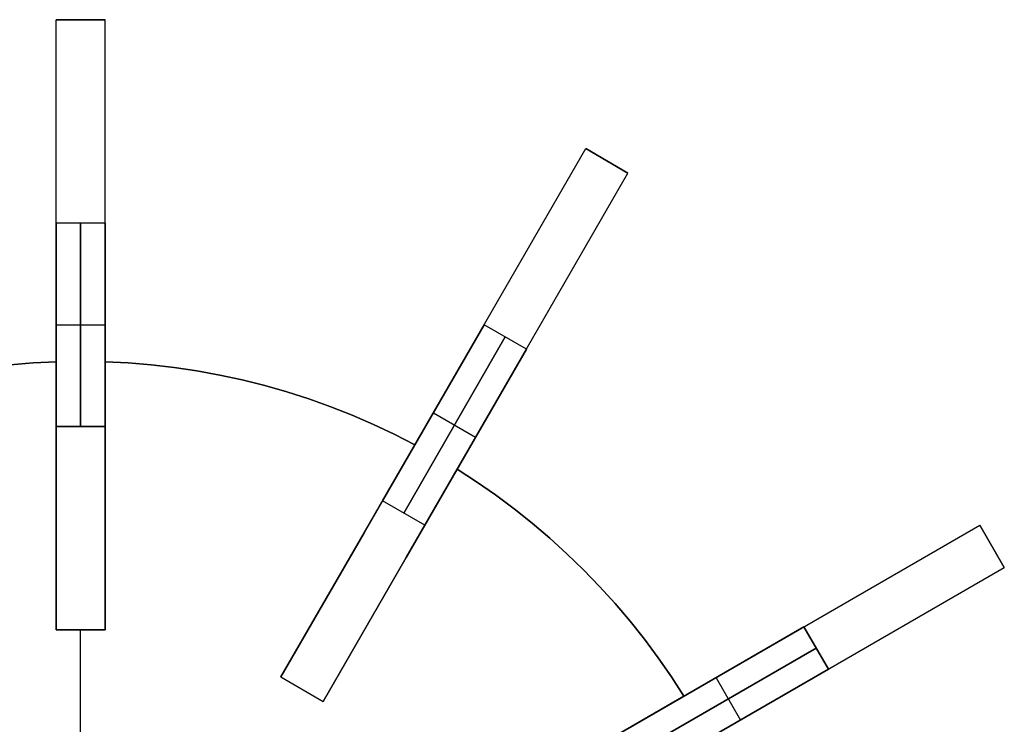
# Model space of a CAD drawing. Header units: millimetres. Extents: x 161 to 3923, y -487 to 1291.
# Tile 10 of 40: x 1277 to 1519, y -142 to 31. Entities that reach past the tile are written whole.
import ezdxf

# ---------------------------------------------------------------- set-up
doc = ezdxf.new("R2010")
doc.units = ezdxf.units.MM
doc.layers.add('Predeterminada', color=7, linetype='Continuous')

msp = doc.modelspace()

# ---------------------------------------------------------------- linework, layer by layer
at = {"layer": 'Predeterminada', "color": 254, "true_color": 0xf3e5b7, "extrusion": (1, 0, 0)}
for points in [[(30.78, 194.78), (30.78, 544.78)], [(30.78, 544.78), (30.75, 546.49), (30.66, 548.19), (30.52, 549.89), (30.31, 551.59), (30.05, 553.27), (29.73, 554.95), (29.36, 556.62), (28.92, 558.27), (28.44, 559.9), (27.89, 561.52), (27.29, 563.12), (26.64, 564.7), (25.93, 566.25), (25.17, 567.78), (24.36, 569.28), (23.5, 570.76), (22.59, 572.2), (21.63, 573.61), (20.62, 574.99), (19.56, 576.33), (18.46, 577.64), (17.32, 578.91), (16.13, 580.13), (14.91, 581.32), (13.64, 582.46), (12.33, 583.56), (10.99, 584.62), (9.61, 585.63), (8.2, 586.59), (6.76, 587.5), (5.28, 588.36), (3.78, 589.17), (2.25, 589.93), (0.7, 590.64), (-0.88, 591.29), (-2.48, 591.89), (-4.1, 592.44), (-5.73, 592.92), (-7.38, 593.36), (-9.05, 593.73), (-10.73, 594.05), (-12.41, 594.31), (-14.11, 594.52), (-15.81, 594.66), (-17.51, 594.75), (-19.22, 594.78)], [(-19.22, 144.78), (-17.51, 144.81), (-15.81, 144.89), (-14.11, 145.04), (-12.41, 145.24), (-10.73, 145.51), (-9.05, 145.82), (-7.38, 146.2), (-5.73, 146.63), (-4.1, 147.12), (-2.48, 147.67), (-0.88, 148.26), (0.7, 148.92), (2.25, 149.62), (3.78, 150.38), (5.28, 151.2), (6.76, 152.06), (8.2, 152.97), (9.61, 153.93), (10.99, 154.94), (12.33, 155.99), (13.64, 157.09), (14.91, 158.24), (16.13, 159.42), (17.32, 160.65), (18.46, 161.92), (19.56, 163.22), (20.62, 164.57), (21.63, 165.94), (22.59, 167.36), (23.5, 168.8), (24.36, 170.27), (25.17, 171.78), (25.93, 173.3), (26.64, 174.86), (27.29, 176.44), (27.89, 178.03), (28.44, 179.65), (28.92, 181.29), (29.36, 182.94), (29.73, 184.61), (30.05, 186.28), (30.31, 187.97), (30.52, 189.67), (30.66, 191.37), (30.75, 193.07), (30.78, 194.78)], [(30.78, 544.78), (30.75, 546.49), (30.66, 548.19), (30.52, 549.89), (30.31, 551.59), (30.05, 553.27), (29.73, 554.95), (29.36, 556.62), (28.92, 558.27), (28.44, 559.9), (27.89, 561.52), (27.29, 563.12), (26.64, 564.7), (25.93, 566.25), (25.17, 567.78), (24.36, 569.28), (23.5, 570.76), (22.59, 572.2), (21.63, 573.61), (20.62, 574.99), (19.56, 576.33), (18.46, 577.64), (17.32, 578.91), (16.13, 580.13), (14.91, 581.32), (13.64, 582.46), (12.33, 583.56), (10.99, 584.62), (9.61, 585.63), (8.2, 586.59), (6.76, 587.5), (5.28, 588.36), (3.78, 589.17), (2.25, 589.93), (0.7, 590.64), (-0.88, 591.29), (-2.48, 591.89), (-4.1, 592.44), (-5.73, 592.92), (-7.38, 593.36), (-9.05, 593.73), (-10.73, 594.05), (-12.41, 594.31), (-14.11, 594.52), (-15.81, 594.66), (-17.51, 594.75), (-19.22, 594.78)], [(30.78, 194.78), (30.78, 544.78)], [(-19.22, 144.78), (-17.51, 144.81), (-15.81, 144.89), (-14.11, 145.04), (-12.41, 145.24), (-10.73, 145.51), (-9.05, 145.82), (-7.38, 146.2), (-5.73, 146.63), (-4.1, 147.12), (-2.48, 147.67), (-0.88, 148.26), (0.7, 148.92), (2.25, 149.62), (3.78, 150.38), (5.28, 151.2), (6.76, 152.06), (8.2, 152.97), (9.61, 153.93), (10.99, 154.94), (12.33, 155.99), (13.64, 157.09), (14.91, 158.24), (16.13, 159.42), (17.32, 160.65), (18.46, 161.92), (19.56, 163.22), (20.62, 164.57), (21.63, 165.94), (22.59, 167.36), (23.5, 168.8), (24.36, 170.27), (25.17, 171.78), (25.93, 173.3), (26.64, 174.86), (27.29, 176.44), (27.89, 178.03), (28.44, 179.65), (28.92, 181.29), (29.36, 182.94), (29.73, 184.61), (30.05, 186.28), (30.31, 187.97), (30.52, 189.67), (30.66, 191.37), (30.75, 193.07), (30.78, 194.78)], [(30.78, 194.78), (30.78, 544.78)], [(30.78, 544.78), (30.75, 546.49), (30.66, 548.19), (30.52, 549.89), (30.31, 551.59), (30.05, 553.27), (29.73, 554.95), (29.36, 556.62), (28.92, 558.27), (28.44, 559.9), (27.89, 561.52), (27.29, 563.12), (26.64, 564.7), (25.93, 566.25), (25.17, 567.78), (24.36, 569.28), (23.5, 570.76), (22.59, 572.2), (21.63, 573.61), (20.62, 574.99), (19.56, 576.33), (18.46, 577.64), (17.32, 578.91), (16.13, 580.13), (14.91, 581.32), (13.64, 582.46), (12.33, 583.56), (10.99, 584.62), (9.61, 585.63), (8.2, 586.59), (6.76, 587.5), (5.28, 588.36), (3.78, 589.17), (2.25, 589.93), (0.7, 590.64), (-0.88, 591.29), (-2.48, 591.89), (-4.1, 592.44), (-5.73, 592.92), (-7.38, 593.36), (-9.05, 593.73), (-10.73, 594.05), (-12.41, 594.31), (-14.11, 594.52), (-15.81, 594.66), (-17.51, 594.75), (-19.22, 594.78)], [(-19.22, 144.78), (-17.51, 144.81), (-15.81, 144.89), (-14.11, 145.04), (-12.41, 145.24), (-10.73, 145.51), (-9.05, 145.82), (-7.38, 146.2), (-5.73, 146.63), (-4.1, 147.12), (-2.48, 147.67), (-0.88, 148.26), (0.7, 148.92), (2.25, 149.62), (3.78, 150.38), (5.28, 151.2), (6.76, 152.06), (8.2, 152.97), (9.61, 153.93), (10.99, 154.94), (12.33, 155.99), (13.64, 157.09), (14.91, 158.24), (16.13, 159.42), (17.32, 160.65), (18.46, 161.92), (19.56, 163.22), (20.62, 164.57), (21.63, 165.94), (22.59, 167.36), (23.5, 168.8), (24.36, 170.27), (25.17, 171.78), (25.93, 173.3), (26.64, 174.86), (27.29, 176.44), (27.89, 178.03), (28.44, 179.65), (28.92, 181.29), (29.36, 182.94), (29.73, 184.61), (30.05, 186.28), (30.31, 187.97), (30.52, 189.67), (30.66, 191.37), (30.75, 193.07), (30.78, 194.78)], [(-0.92, 219.78), (-0.92, 569.78)], [(-3.92, 219.78), (-3.92, 569.78)], [(-6.92, 219.78), (-6.92, 569.78)], [(-44.22, 144.78), (-44.22, 594.78)], [(-44.22, 144.78), (-44.22, 594.78)], [(-53.32, 247.78), (-53.32, 259.78)], [(-53.32, 247.78), (-53.32, 259.78)], [(-65.87, 169.78), (-65.87, 619.78)], [(-119.22, 194.78), (-119.19, 193.07), (-119.11, 191.37), (-118.96, 189.67), (-118.76, 187.97), (-118.49, 186.28), (-118.18, 184.61), (-117.8, 182.94), (-117.37, 181.29), (-116.88, 179.65), (-116.33, 178.03), (-115.74, 176.44), (-115.08, 174.86), (-114.38, 173.3), (-113.62, 171.78), (-112.8, 170.27), (-111.94, 168.8), (-111.03, 167.36), (-110.07, 165.94), (-109.06, 164.57), (-108.01, 163.22), (-106.91, 161.92), (-105.76, 160.65), (-104.58, 159.42), (-103.35, 158.24), (-102.08, 157.09), (-100.78, 155.99), (-99.43, 154.94), (-98.06, 153.93), (-96.64, 152.97), (-95.2, 152.06), (-93.73, 151.2), (-92.23, 150.38), (-90.7, 149.62), (-89.14, 148.92), (-87.56, 148.26), (-85.97, 147.67), (-84.35, 147.12), (-82.71, 146.63), (-81.06, 146.2), (-79.39, 145.82), (-77.72, 145.51), (-76.03, 145.24), (-74.34, 145.04), (-72.63, 144.89), (-70.93, 144.81), (-69.22, 144.78)], [(-69.22, 594.78), (-70.93, 594.75), (-72.63, 594.66), (-74.34, 594.52), (-76.03, 594.31), (-77.72, 594.05), (-79.39, 593.73), (-81.06, 593.36), (-82.71, 592.92), (-84.35, 592.44), (-85.97, 591.89), (-87.56, 591.29), (-89.14, 590.64), (-90.7, 589.93), (-92.23, 589.17), (-93.73, 588.36), (-95.2, 587.5), (-96.64, 586.59), (-98.06, 585.63), (-99.43, 584.62), (-100.78, 583.56), (-102.08, 582.46), (-103.35, 581.32), (-104.58, 580.13), (-105.76, 578.91), (-106.91, 577.64), (-108.01, 576.33), (-109.06, 574.99), (-110.07, 573.61), (-111.03, 572.2), (-111.94, 570.76), (-112.8, 569.28), (-113.62, 567.78), (-114.38, 566.25), (-115.08, 564.7), (-115.74, 563.12), (-116.33, 561.52), (-116.88, 559.9), (-117.37, 558.27), (-117.8, 556.62), (-118.18, 554.95), (-118.49, 553.27), (-118.76, 551.59), (-118.96, 549.89), (-119.11, 548.19), (-119.19, 546.49), (-119.22, 544.78)], [(-119.22, 194.78), (-119.19, 193.07), (-119.11, 191.37), (-118.96, 189.67), (-118.76, 187.97), (-118.49, 186.28), (-118.18, 184.61), (-117.8, 182.94), (-117.37, 181.29), (-116.88, 179.65), (-116.33, 178.03), (-115.74, 176.44), (-115.08, 174.86), (-114.38, 173.3), (-113.62, 171.78), (-112.8, 170.27), (-111.94, 168.8), (-111.03, 167.36), (-110.07, 165.94), (-109.06, 164.57), (-108.01, 163.22), (-106.91, 161.92), (-105.76, 160.65), (-104.58, 159.42), (-103.35, 158.24), (-102.08, 157.09), (-100.78, 155.99), (-99.43, 154.94), (-98.06, 153.93), (-96.64, 152.97), (-95.2, 152.06), (-93.73, 151.2), (-92.23, 150.38), (-90.7, 149.62), (-89.14, 148.92), (-87.56, 148.26), (-85.97, 147.67), (-84.35, 147.12), (-82.71, 146.63), (-81.06, 146.2), (-79.39, 145.82), (-77.72, 145.51), (-76.03, 145.24), (-74.34, 145.04), (-72.63, 144.89), (-70.93, 144.81), (-69.22, 144.78)], [(-69.22, 594.78), (-70.93, 594.75), (-72.63, 594.66), (-74.34, 594.52), (-76.03, 594.31), (-77.72, 594.05), (-79.39, 593.73), (-81.06, 593.36), (-82.71, 592.92), (-84.35, 592.44), (-85.97, 591.89), (-87.56, 591.29), (-89.14, 590.64), (-90.7, 589.93), (-92.23, 589.17), (-93.73, 588.36), (-95.2, 587.5), (-96.64, 586.59), (-98.06, 585.63), (-99.43, 584.62), (-100.78, 583.56), (-102.08, 582.46), (-103.35, 581.32), (-104.58, 580.13), (-105.76, 578.91), (-106.91, 577.64), (-108.01, 576.33), (-109.06, 574.99), (-110.07, 573.61), (-111.03, 572.2), (-111.94, 570.76), (-112.8, 569.28), (-113.62, 567.78), (-114.38, 566.25), (-115.08, 564.7), (-115.74, 563.12), (-116.33, 561.52), (-116.88, 559.9), (-117.37, 558.27), (-117.8, 556.62), (-118.18, 554.95), (-118.49, 553.27), (-118.76, 551.59), (-118.96, 549.89), (-119.11, 548.19), (-119.19, 546.49), (-119.22, 544.78)], [(-119.22, 194.78), (-119.19, 193.07), (-119.11, 191.37), (-118.96, 189.67), (-118.76, 187.97), (-118.49, 186.28), (-118.18, 184.61), (-117.8, 182.94), (-117.37, 181.29), (-116.88, 179.65), (-116.33, 178.03), (-115.74, 176.44), (-115.08, 174.86), (-114.38, 173.3), (-113.62, 171.78), (-112.8, 170.27), (-111.94, 168.8), (-111.03, 167.36), (-110.07, 165.94), (-109.06, 164.57), (-108.01, 163.22), (-106.91, 161.92), (-105.76, 160.65), (-104.58, 159.42), (-103.35, 158.24), (-102.08, 157.09), (-100.78, 155.99), (-99.43, 154.94), (-98.06, 153.93), (-96.64, 152.97), (-95.2, 152.06), (-93.73, 151.2), (-92.23, 150.38), (-90.7, 149.62), (-89.14, 148.92), (-87.56, 148.26), (-85.97, 147.67), (-84.35, 147.12), (-82.71, 146.63), (-81.06, 146.2), (-79.39, 145.82), (-77.72, 145.51), (-76.03, 145.24), (-74.34, 145.04), (-72.63, 144.89), (-70.93, 144.81), (-69.22, 144.78)], [(-69.22, 594.78), (-70.93, 594.75), (-72.63, 594.66), (-74.34, 594.52), (-76.03, 594.31), (-77.72, 594.05), (-79.39, 593.73), (-81.06, 593.36), (-82.71, 592.92), (-84.35, 592.44), (-85.97, 591.89), (-87.56, 591.29), (-89.14, 590.64), (-90.7, 589.93), (-92.23, 589.17), (-93.73, 588.36), (-95.2, 587.5), (-96.64, 586.59), (-98.06, 585.63), (-99.43, 584.62), (-100.78, 583.56), (-102.08, 582.46), (-103.35, 581.32), (-104.58, 580.13), (-105.76, 578.91), (-106.91, 577.64), (-108.01, 576.33), (-109.06, 574.99), (-110.07, 573.61), (-111.03, 572.2), (-111.94, 570.76), (-112.8, 569.28), (-113.62, 567.78), (-114.38, 566.25), (-115.08, 564.7), (-115.74, 563.12), (-116.33, 561.52), (-116.88, 559.9), (-117.37, 558.27), (-117.8, 556.62), (-118.18, 554.95), (-118.49, 553.27), (-118.76, 551.59), (-118.96, 549.89), (-119.11, 548.19), (-119.19, 546.49), (-119.22, 544.78)], [(-71.87, 169.78), (-71.87, 619.78)], [(-73.76, 247.78), (-73.76, 259.78)], [(-79.76, 247.78), (-79.76, 259.78)], [(-93.53, 244.78), (-93.53, 594.78)], [(-98.72, 244.78), (-98.72, 594.78)], [(-103.92, 244.78), (-103.92, 594.78)], [(-119.22, 247.78), (-119.22, 194.78)], [(-119.22, 544.78), (-119.22, 259.78)], [(-119.22, 247.78), (-119.22, 194.78)], [(-119.22, 544.78), (-119.22, 259.78)], [(-119.22, 247.78), (-119.22, 194.78)], [(-119.22, 544.78), (-119.22, 259.78)], [(-130.83, 247.78), (-130.83, 219.78)], [(-130.83, 569.78), (-130.83, 259.78)], [(-131.03, 194.78), (-131.03, 644.78)], [(-133.83, 247.78), (-133.83, 219.78)], [(-133.83, 569.78), (-133.83, 259.78)], [(-135.58, 247.78), (-135.58, 259.78)], [(-136.83, 247.78), (-136.83, 219.78)], [(-136.83, 569.78), (-136.83, 259.78)], [(-141.42, 194.78), (-141.42, 644.78)]]:
    msp.add_lwpolyline(points, dxfattribs=at)
at = {"layer": 'Predeterminada', "color": 254, "true_color": 0xf3e5b7}
for points in [[(1297.54, 30.78), (1285.54, 30.78)], [(1297.54, 30.78), (1285.54, 30.78)], [(1285.54, 30.78), (1297.54, 30.78)], [(1285.54, -119.22), (1285.54, 30.78)], [(1297.54, -119.22), (1297.54, 30.78)], [(1340.84, -130.83), (1415.84, -0.92)], [(1426.23, -6.92), (1415.84, -0.92)], [(1415.84, -0.92), (1426.23, -6.92)], [(1415.84, -0.92), (1426.23, -6.92)], [(1415.84, -0.92), (1426.23, -6.92)], [(1351.23, -136.83), (1426.23, -6.92)], [(1285.54, -19.22), (1285.54, -69.22)], [(1285.54, -69.22), (1285.54, -19.22)], [(1297.54, -19.22), (1285.54, -19.22)], [(1297.54, -19.22), (1285.54, -19.22)], [(1291.54, -19.22), (1291.54, -69.22)], [(1291.54, -69.22), (1291.54, -19.22)], [(1297.54, -69.22), (1297.54, -19.22)], [(1297.54, -19.22), (1297.54, -69.22)], [(1285.54, -44.22), (1297.54, -44.22)], [(1285.54, -44.22), (1297.54, -44.22)], [(1390.84, -44.22), (1365.84, -87.52)], [(1365.84, -87.52), (1390.84, -44.22)], [(1401.23, -50.22), (1390.84, -44.22)], [(1401.23, -50.22), (1390.84, -44.22)], [(1396.04, -47.22), (1371.04, -90.52)], [(1371.04, -90.52), (1396.04, -47.22)], [(1376.23, -93.52), (1401.23, -50.22)], [(1401.23, -50.22), (1376.23, -93.52)], [(1209.29, -73.76), (1214.35, -71.17), (1219.49, -68.74), (1224.71, -66.48), (1230, -64.4), (1235.36, -62.48), (1240.78, -60.75), (1246.24, -59.18), (1251.76, -57.8), (1257.32, -56.6), (1262.91, -55.58), (1268.54, -54.74), (1274.19, -54.08), (1279.86, -53.61), (1285.54, -53.32)], [(1285.54, -53.32), (1279.86, -53.61), (1274.19, -54.08), (1268.54, -54.74), (1262.91, -55.58), (1257.32, -56.6), (1251.76, -57.8), (1246.24, -59.18), (1240.78, -60.75), (1235.36, -62.48), (1230, -64.4), (1224.71, -66.48), (1219.49, -68.74), (1214.35, -71.17), (1209.29, -73.76)], [(1209.29, -73.76), (1214.35, -71.17), (1219.49, -68.74), (1224.71, -66.48), (1230, -64.4), (1235.36, -62.48), (1240.78, -60.75), (1246.24, -59.18), (1251.76, -57.8), (1257.32, -56.6), (1262.91, -55.58), (1268.54, -54.74), (1274.19, -54.08), (1279.86, -53.61), (1285.54, -53.32)], [(1285.54, -53.32), (1285.54, -78.34)], [(1285.54, -78.34), (1285.54, -53.32)], [(1297.54, -53.32), (1303.22, -53.61), (1308.89, -54.08), (1314.54, -54.74), (1320.16, -55.58), (1325.76, -56.6), (1331.31, -57.8), (1336.83, -59.18), (1342.3, -60.75), (1347.72, -62.48), (1353.07, -64.4), (1358.36, -66.48), (1363.58, -68.74), (1368.73, -71.17), (1373.79, -73.76)], [(1373.79, -73.76), (1368.73, -71.17), (1363.58, -68.74), (1358.36, -66.48), (1353.07, -64.4), (1347.72, -62.48), (1342.3, -60.75), (1336.83, -59.18), (1331.31, -57.8), (1325.76, -56.6), (1320.16, -55.58), (1314.54, -54.74), (1308.89, -54.08), (1303.22, -53.61), (1297.54, -53.32)], [(1297.54, -78.34), (1297.54, -53.32)], [(1297.54, -53.32), (1297.54, -78.34)], [(1297.54, -53.32), (1303.22, -53.61), (1308.89, -54.08), (1314.54, -54.74), (1320.16, -55.58), (1325.76, -56.6), (1331.31, -57.8), (1336.83, -59.18), (1342.3, -60.75), (1347.72, -62.48), (1353.07, -64.4), (1358.36, -66.48), (1363.58, -68.74), (1368.73, -71.17), (1373.79, -73.76)], [(1378.34, -65.87), (1388.73, -71.87)], [(1378.34, -65.87), (1388.73, -71.87)], [(1285.54, -69.22), (1297.54, -69.22)], [(1297.54, -69.22), (1285.54, -69.22)], [(1373.79, -73.76), (1361.28, -95.42)], [(1361.28, -95.42), (1373.79, -73.76)], [(1285.54, -78.34), (1285.54, -119.22)], [(1285.54, -119.22), (1285.54, -78.34)], [(1297.54, -119.22), (1297.54, -78.34)], [(1297.54, -78.34), (1297.54, -119.22)], [(1371.67, -101.42), (1384.18, -79.76)], [(1384.18, -79.76), (1371.67, -101.42)], [(1384.18, -79.76), (1388.96, -82.85), (1393.63, -86.09), (1398.2, -89.48), (1402.65, -93.02), (1406.98, -96.7), (1411.19, -100.52), (1415.28, -104.48), (1419.24, -108.56), (1423.06, -112.78), (1426.74, -117.11), (1430.28, -121.56), (1433.67, -126.13), (1436.91, -130.8), (1440, -135.58)], [(1440, -135.58), (1436.91, -130.8), (1433.67, -126.13), (1430.28, -121.56), (1426.74, -117.11), (1423.06, -112.78), (1419.24, -108.56), (1415.28, -104.48), (1411.19, -100.52), (1406.98, -96.7), (1402.65, -93.02), (1398.2, -89.48), (1393.63, -86.09), (1388.96, -82.85), (1384.18, -79.76)], [(1384.18, -79.76), (1388.96, -82.85), (1393.63, -86.09), (1398.2, -89.48), (1402.65, -93.02), (1406.98, -96.7), (1411.19, -100.52), (1415.28, -104.48), (1419.24, -108.56), (1423.06, -112.78), (1426.74, -117.11), (1430.28, -121.56), (1433.67, -126.13), (1436.91, -130.8), (1440, -135.58)], [(1376.23, -93.52), (1365.84, -87.52)], [(1376.23, -93.52), (1365.84, -87.52)], [(1382.93, -168.53), (1512.84, -93.53)], [(1518.84, -103.92), (1512.84, -93.53)], [(1518.84, -103.92), (1512.84, -93.53)], [(1512.84, -93.53), (1518.84, -103.92)], [(1361.28, -95.42), (1340.84, -130.83)], [(1340.84, -130.83), (1361.28, -95.42)], [(1351.23, -136.83), (1371.67, -101.42)], [(1371.67, -101.42), (1351.23, -136.83)], [(1388.93, -178.92), (1518.84, -103.92)], [(1469.54, -118.53), (1426.24, -143.53)], [(1426.24, -143.53), (1469.54, -118.53)], [(1469.54, -118.53), (1475.54, -128.92)], [(1475.54, -128.92), (1469.54, -118.53)], [(1285.54, -119.22), (1297.54, -119.22)], [(1297.54, -119.22), (1285.54, -119.22)], [(1285.54, -119.22), (1297.54, -119.22)], [(1285.54, -119.22), (1297.54, -119.22)], [(1285.54, -119.22), (1297.54, -119.22)], [(1285.54, -119.22), (1297.54, -119.22)], [(1291.54, -213.22), (1291.54, -119.22)], [(1291.54, -213.22), (1291.54, -119.22)], [(1472.54, -123.72), (1429.24, -148.72)], [(1429.24, -148.72), (1472.54, -123.72)], [(1340.84, -130.83), (1351.23, -136.83)], [(1340.84, -130.83), (1351.23, -136.83)], [(1340.84, -130.83), (1351.23, -136.83)], [(1340.84, -130.83), (1351.23, -136.83)], [(1340.84, -130.83), (1351.23, -136.83)], [(1340.84, -130.83), (1351.23, -136.83)], [(1432.24, -153.92), (1475.54, -128.92)], [(1475.54, -128.92), (1432.24, -153.92)], [(1447.89, -131.03), (1453.89, -141.42)], [(1447.89, -131.03), (1453.89, -141.42)], [(1440, -135.58), (1418.34, -148.09)], [(1418.34, -148.09), (1440, -135.58)]]:
    msp.add_lwpolyline(points, dxfattribs=at)
at = {"layer": 'Predeterminada', "color": 254, "true_color": 0xf3e5b7, "extrusion": (0.866025, -0.5, 2.59678e-14)}
msp.add_lwpolyline([(707.12, 569.78), (707.09, 571.49), (707.01, 573.19), (706.86, 574.89), (706.66, 576.59), (706.4, 578.27), (706.08, 579.95), (705.7, 581.62), (705.27, 583.27), (704.78, 584.9), (704.24, 586.52), (703.64, 588.12), (702.98, 589.7), (702.28, 591.25), (701.52, 592.78), (700.71, 594.28), (699.84, 595.76), (698.93, 597.2), (697.97, 598.61), (696.96, 599.99), (695.91, 601.33), (694.81, 602.64), (693.66, 603.91), (692.48, 605.13), (691.25, 606.32), (689.98, 607.46), (688.68, 608.56), (687.33, 609.62), (685.96, 610.63), (684.55, 611.59), (683.1, 612.5), (681.63, 613.36), (680.13, 614.17), (678.6, 614.93), (677.04, 615.64), (675.47, 616.29), (673.87, 616.89), (672.25, 617.44), (670.61, 617.92), (668.96, 618.36), (667.3, 618.73), (665.62, 619.05), (663.93, 619.31), (662.24, 619.52), (660.53, 619.66), (658.83, 619.75), (657.12, 619.78)], dxfattribs=at)
at = {"layer": 'Predeterminada', "color": 254, "true_color": 0xf3e5b7, "extrusion": (0.866025, -0.5, -1.81714e-14)}
msp.add_lwpolyline([(657.12, 169.78), (658.83, 169.81), (660.53, 169.89), (662.24, 170.04), (663.93, 170.24), (665.62, 170.51), (667.3, 170.82), (668.96, 171.2), (670.61, 171.63), (672.25, 172.12), (673.87, 172.67), (675.47, 173.26), (677.04, 173.92), (678.6, 174.62), (680.13, 175.38), (681.63, 176.2), (683.1, 177.06), (684.55, 177.97), (685.96, 178.93), (687.33, 179.94), (688.68, 180.99), (689.98, 182.09), (691.25, 183.24), (692.48, 184.42), (693.66, 185.65), (694.81, 186.92), (695.91, 188.22), (696.96, 189.57), (697.97, 190.94), (698.93, 192.36), (699.84, 193.8), (700.71, 195.27), (701.52, 196.78), (702.28, 198.3), (702.98, 199.86), (703.64, 201.44), (704.24, 203.03), (704.78, 204.65), (705.27, 206.29), (705.7, 207.94), (706.08, 209.61), (706.4, 211.28), (706.66, 212.97), (706.86, 214.67), (707.01, 216.37), (707.09, 218.07), (707.12, 219.78)], dxfattribs=at)
at = {"layer": 'Predeterminada', "color": 254, "true_color": 0xf3e5b7, "extrusion": (0.866025, -0.5, -2.27359e-13)}
msp.add_lwpolyline([(707.12, 569.78), (707.09, 571.49), (707.01, 573.19), (706.86, 574.89), (706.66, 576.59), (706.4, 578.27), (706.08, 579.95), (705.7, 581.62), (705.27, 583.27), (704.78, 584.9), (704.24, 586.52), (703.64, 588.12), (702.98, 589.7), (702.28, 591.25), (701.52, 592.78), (700.71, 594.28), (699.84, 595.76), (698.93, 597.2), (697.97, 598.61), (696.96, 599.99), (695.91, 601.33), (694.81, 602.64), (693.66, 603.91), (692.48, 605.13), (691.25, 606.32), (689.98, 607.46), (688.68, 608.56), (687.33, 609.62), (685.96, 610.63), (684.55, 611.59), (683.1, 612.5), (681.63, 613.36), (680.13, 614.17), (678.6, 614.93), (677.04, 615.64), (675.47, 616.29), (673.87, 616.89), (672.25, 617.44), (670.61, 617.92), (668.96, 618.36), (667.3, 618.73), (665.62, 619.05), (663.93, 619.31), (662.24, 619.52), (660.53, 619.66), (658.83, 619.75), (657.12, 619.78)], dxfattribs=at)
at = {"layer": 'Predeterminada', "color": 254, "true_color": 0xf3e5b7, "extrusion": (0.866025, -0.5, 2.88887e-13)}
msp.add_lwpolyline([(657.12, 169.78), (658.83, 169.81), (660.53, 169.89), (662.24, 170.04), (663.93, 170.24), (665.62, 170.51), (667.3, 170.82), (668.96, 171.2), (670.61, 171.63), (672.25, 172.12), (673.87, 172.67), (675.47, 173.26), (677.04, 173.92), (678.6, 174.62), (680.13, 175.38), (681.63, 176.2), (683.1, 177.06), (684.55, 177.97), (685.96, 178.93), (687.33, 179.94), (688.68, 180.99), (689.98, 182.09), (691.25, 183.24), (692.48, 184.42), (693.66, 185.65), (694.81, 186.92), (695.91, 188.22), (696.96, 189.57), (697.97, 190.94), (698.93, 192.36), (699.84, 193.8), (700.71, 195.27), (701.52, 196.78), (702.28, 198.3), (702.98, 199.86), (703.64, 201.44), (704.24, 203.03), (704.78, 204.65), (705.27, 206.29), (705.7, 207.94), (706.08, 209.61), (706.4, 211.28), (706.66, 212.97), (706.86, 214.67), (707.01, 216.37), (707.09, 218.07), (707.12, 219.78)], dxfattribs=at)
at = {"layer": 'Predeterminada', "color": 254, "true_color": 0xf3e5b7, "extrusion": (0.866025, -0.5, 1.69379e-14)}
msp.add_lwpolyline([(707.12, 569.78), (707.09, 571.49), (707.01, 573.19), (706.86, 574.89), (706.66, 576.59), (706.4, 578.27), (706.08, 579.95), (705.7, 581.62), (705.27, 583.27), (704.78, 584.9), (704.24, 586.52), (703.64, 588.12), (702.98, 589.7), (702.28, 591.25), (701.52, 592.78), (700.71, 594.28), (699.84, 595.76), (698.93, 597.2), (697.97, 598.61), (696.96, 599.99), (695.91, 601.33), (694.81, 602.64), (693.66, 603.91), (692.48, 605.13), (691.25, 606.32), (689.98, 607.46), (688.68, 608.56), (687.33, 609.62), (685.96, 610.63), (684.55, 611.59), (683.1, 612.5), (681.63, 613.36), (680.13, 614.17), (678.6, 614.93), (677.04, 615.64), (675.47, 616.29), (673.87, 616.89), (672.25, 617.44), (670.61, 617.92), (668.96, 618.36), (667.3, 618.73), (665.62, 619.05), (663.93, 619.31), (662.24, 619.52), (660.53, 619.66), (658.83, 619.75), (657.12, 619.78)], dxfattribs=at)
at = {"layer": 'Predeterminada', "color": 254, "true_color": 0xf3e5b7, "extrusion": (0.866025, -0.5, -1.47199e-14)}
msp.add_lwpolyline([(657.12, 169.78), (658.83, 169.81), (660.53, 169.89), (662.24, 170.04), (663.93, 170.24), (665.62, 170.51), (667.3, 170.82), (668.96, 171.2), (670.61, 171.63), (672.25, 172.12), (673.87, 172.67), (675.47, 173.26), (677.04, 173.92), (678.6, 174.62), (680.13, 175.38), (681.63, 176.2), (683.1, 177.06), (684.55, 177.97), (685.96, 178.93), (687.33, 179.94), (688.68, 180.99), (689.98, 182.09), (691.25, 183.24), (692.48, 184.42), (693.66, 185.65), (694.81, 186.92), (695.91, 188.22), (696.96, 189.57), (697.97, 190.94), (698.93, 192.36), (699.84, 193.8), (700.71, 195.27), (701.52, 196.78), (702.28, 198.3), (702.98, 199.86), (703.64, 201.44), (704.24, 203.03), (704.78, 204.65), (705.27, 206.29), (705.7, 207.94), (706.08, 209.61), (706.4, 211.28), (706.66, 212.97), (706.86, 214.67), (707.01, 216.37), (707.09, 218.07), (707.12, 219.78)], dxfattribs=at)
at = {"layer": 'Predeterminada', "color": 254, "true_color": 0xf3e5b7, "extrusion": (0.866025, -0.5, 9.98649e-15)}
msp.add_lwpolyline([(557.12, 219.78), (557.15, 218.07), (557.24, 216.37), (557.38, 214.67), (557.59, 212.97), (557.85, 211.28), (558.17, 209.61), (558.54, 207.94), (558.98, 206.29), (559.47, 204.65), (560.01, 203.03), (560.61, 201.44), (561.26, 199.86), (561.97, 198.3), (562.73, 196.78), (563.54, 195.27), (564.4, 193.8), (565.31, 192.36), (566.27, 190.94), (567.28, 189.57), (568.34, 188.22), (569.44, 186.92), (570.58, 185.65), (571.77, 184.42), (573, 183.24), (574.26, 182.09), (575.57, 180.99), (576.91, 179.94), (578.29, 178.93), (579.7, 177.97), (581.14, 177.06), (582.62, 176.2), (584.12, 175.38), (585.65, 174.62), (587.2, 173.92), (588.78, 173.26), (590.38, 172.67), (592, 172.12), (593.63, 171.63), (595.28, 171.2), (596.95, 170.82), (598.63, 170.51), (600.31, 170.24), (602.01, 170.04), (603.71, 169.89), (605.42, 169.81), (607.12, 169.78)], dxfattribs=at)
at = {"layer": 'Predeterminada', "color": 254, "true_color": 0xf3e5b7, "extrusion": (0.866025, -0.5, -1.42035e-14)}
msp.add_lwpolyline([(607.12, 619.78), (605.42, 619.75), (603.71, 619.66), (602.01, 619.52), (600.31, 619.31), (598.63, 619.05), (596.95, 618.73), (595.28, 618.36), (593.63, 617.92), (592, 617.44), (590.38, 616.89), (588.78, 616.29), (587.2, 615.64), (585.65, 614.93), (584.12, 614.17), (582.62, 613.36), (581.14, 612.5), (579.7, 611.59), (578.29, 610.63), (576.91, 609.62), (575.57, 608.56), (574.26, 607.46), (573, 606.32), (571.77, 605.13), (570.58, 603.91), (569.44, 602.64), (568.34, 601.33), (567.28, 599.99), (566.27, 598.61), (565.31, 597.2), (564.4, 595.76), (563.54, 594.28), (562.73, 592.78), (561.97, 591.25), (561.26, 589.7), (560.61, 588.12), (560.01, 586.52), (559.47, 584.9), (558.98, 583.27), (558.54, 581.62), (558.17, 579.95), (557.85, 578.27), (557.59, 576.59), (557.38, 574.89), (557.24, 573.19), (557.15, 571.49), (557.12, 569.78)], dxfattribs=at)
at = {"layer": 'Predeterminada', "color": 254, "true_color": 0xf3e5b7, "extrusion": (0.866025, -0.5, -1.7027e-13)}
msp.add_lwpolyline([(557.12, 219.78), (557.15, 218.07), (557.24, 216.37), (557.38, 214.67), (557.59, 212.97), (557.85, 211.28), (558.17, 209.61), (558.54, 207.94), (558.98, 206.29), (559.47, 204.65), (560.01, 203.03), (560.61, 201.44), (561.26, 199.86), (561.97, 198.3), (562.73, 196.78), (563.54, 195.27), (564.4, 193.8), (565.31, 192.36), (566.27, 190.94), (567.28, 189.57), (568.34, 188.22), (569.44, 186.92), (570.58, 185.65), (571.77, 184.42), (573, 183.24), (574.26, 182.09), (575.57, 180.99), (576.91, 179.94), (578.29, 178.93), (579.7, 177.97), (581.14, 177.06), (582.62, 176.2), (584.12, 175.38), (585.65, 174.62), (587.2, 173.92), (588.78, 173.26), (590.38, 172.67), (592, 172.12), (593.63, 171.63), (595.28, 171.2), (596.95, 170.82), (598.63, 170.51), (600.31, 170.24), (602.01, 170.04), (603.71, 169.89), (605.42, 169.81), (607.12, 169.78)], dxfattribs=at)
at = {"layer": 'Predeterminada', "color": 254, "true_color": 0xf3e5b7, "extrusion": (0.866025, -0.5, -2.29194e-13)}
msp.add_lwpolyline([(607.12, 619.78), (605.42, 619.75), (603.71, 619.66), (602.01, 619.52), (600.31, 619.31), (598.63, 619.05), (596.95, 618.73), (595.28, 618.36), (593.63, 617.92), (592, 617.44), (590.38, 616.89), (588.78, 616.29), (587.2, 615.64), (585.65, 614.93), (584.12, 614.17), (582.62, 613.36), (581.14, 612.5), (579.7, 611.59), (578.29, 610.63), (576.91, 609.62), (575.57, 608.56), (574.26, 607.46), (573, 606.32), (571.77, 605.13), (570.58, 603.91), (569.44, 602.64), (568.34, 601.33), (567.28, 599.99), (566.27, 598.61), (565.31, 597.2), (564.4, 595.76), (563.54, 594.28), (562.73, 592.78), (561.97, 591.25), (561.26, 589.7), (560.61, 588.12), (560.01, 586.52), (559.47, 584.9), (558.98, 583.27), (558.54, 581.62), (558.17, 579.95), (557.85, 578.27), (557.59, 576.59), (557.38, 574.89), (557.24, 573.19), (557.15, 571.49), (557.12, 569.78)], dxfattribs=at)
at = {"layer": 'Predeterminada', "color": 254, "true_color": 0xf3e5b7, "extrusion": (0.866025, -0.5, 8.90637e-15)}
msp.add_lwpolyline([(557.12, 219.78), (557.15, 218.07), (557.24, 216.37), (557.38, 214.67), (557.59, 212.97), (557.85, 211.28), (558.17, 209.61), (558.54, 207.94), (558.98, 206.29), (559.47, 204.65), (560.01, 203.03), (560.61, 201.44), (561.26, 199.86), (561.97, 198.3), (562.73, 196.78), (563.54, 195.27), (564.4, 193.8), (565.31, 192.36), (566.27, 190.94), (567.28, 189.57), (568.34, 188.22), (569.44, 186.92), (570.58, 185.65), (571.77, 184.42), (573, 183.24), (574.26, 182.09), (575.57, 180.99), (576.91, 179.94), (578.29, 178.93), (579.7, 177.97), (581.14, 177.06), (582.62, 176.2), (584.12, 175.38), (585.65, 174.62), (587.2, 173.92), (588.78, 173.26), (590.38, 172.67), (592, 172.12), (593.63, 171.63), (595.28, 171.2), (596.95, 170.82), (598.63, 170.51), (600.31, 170.24), (602.01, 170.04), (603.71, 169.89), (605.42, 169.81), (607.12, 169.78)], dxfattribs=at)
at = {"layer": 'Predeterminada', "color": 254, "true_color": 0xf3e5b7, "extrusion": (0.866025, -0.5, -1.46616e-14)}
msp.add_lwpolyline([(607.12, 619.78), (605.42, 619.75), (603.71, 619.66), (602.01, 619.52), (600.31, 619.31), (598.63, 619.05), (596.95, 618.73), (595.28, 618.36), (593.63, 617.92), (592, 617.44), (590.38, 616.89), (588.78, 616.29), (587.2, 615.64), (585.65, 614.93), (584.12, 614.17), (582.62, 613.36), (581.14, 612.5), (579.7, 611.59), (578.29, 610.63), (576.91, 609.62), (575.57, 608.56), (574.26, 607.46), (573, 606.32), (571.77, 605.13), (570.58, 603.91), (569.44, 602.64), (568.34, 601.33), (567.28, 599.99), (566.27, 598.61), (565.31, 597.2), (564.4, 595.76), (563.54, 594.28), (562.73, 592.78), (561.97, 591.25), (561.26, 589.7), (560.61, 588.12), (560.01, 586.52), (559.47, 584.9), (558.98, 583.27), (558.54, 581.62), (558.17, 579.95), (557.85, 578.27), (557.59, 576.59), (557.38, 574.89), (557.24, 573.19), (557.15, 571.49), (557.12, 569.78)], dxfattribs=at)
at = {"layer": 'Predeterminada', "color": 254, "true_color": 0xf3e5b7, "extrusion": (-0.5, 0.866025, -6.94313e-14)}
msp.add_lwpolyline([(-1263.39, 594.78), (-1263.36, 596.49), (-1263.28, 598.19), (-1263.13, 599.89), (-1262.93, 601.59), (-1262.67, 603.27), (-1262.35, 604.95), (-1261.97, 606.62), (-1261.54, 608.27), (-1261.05, 609.9), (-1260.51, 611.52), (-1259.91, 613.12), (-1259.25, 614.7), (-1258.55, 616.25), (-1257.79, 617.78), (-1256.98, 619.28), (-1256.11, 620.76), (-1255.2, 622.2), (-1254.24, 623.61), (-1253.23, 624.99), (-1252.18, 626.33), (-1251.08, 627.64), (-1249.94, 628.91), (-1248.75, 630.13), (-1247.52, 631.32), (-1246.25, 632.46), (-1244.95, 633.56), (-1243.61, 634.62), (-1242.23, 635.63), (-1240.82, 636.59), (-1239.37, 637.5), (-1237.9, 638.36), (-1236.4, 639.17), (-1234.87, 639.93), (-1233.31, 640.64), (-1231.74, 641.29), (-1230.14, 641.89), (-1228.52, 642.44), (-1226.88, 642.92), (-1225.23, 643.36), (-1223.57, 643.73), (-1221.89, 644.05), (-1220.2, 644.31), (-1218.51, 644.52), (-1216.81, 644.66), (-1215.1, 644.75), (-1213.39, 644.78)], dxfattribs=at)
at = {"layer": 'Predeterminada', "color": 254, "true_color": 0xf3e5b7, "extrusion": (-0.5, 0.866025, 8.12309e-14)}
msp.add_lwpolyline([(-1213.39, 194.78), (-1215.1, 194.81), (-1216.81, 194.89), (-1218.51, 195.04), (-1220.2, 195.24), (-1221.89, 195.51), (-1223.57, 195.82), (-1225.23, 196.2), (-1226.88, 196.63), (-1228.52, 197.12), (-1230.14, 197.67), (-1231.74, 198.26), (-1233.31, 198.92), (-1234.87, 199.62), (-1236.4, 200.38), (-1237.9, 201.2), (-1239.37, 202.06), (-1240.82, 202.97), (-1242.23, 203.93), (-1243.61, 204.94), (-1244.95, 205.99), (-1246.25, 207.09), (-1247.52, 208.24), (-1248.75, 209.42), (-1249.94, 210.65), (-1251.08, 211.92), (-1252.18, 213.22), (-1253.23, 214.57), (-1254.24, 215.94), (-1255.2, 217.36), (-1256.11, 218.8), (-1256.98, 220.27), (-1257.79, 221.78), (-1258.55, 223.3), (-1259.25, 224.86), (-1259.91, 226.44), (-1260.51, 228.03), (-1261.05, 229.65), (-1261.54, 231.29), (-1261.97, 232.94), (-1262.35, 234.61), (-1262.67, 236.28), (-1262.93, 237.97), (-1263.13, 239.67), (-1263.28, 241.37), (-1263.36, 243.07), (-1263.39, 244.78)], dxfattribs=at)
at = {"layer": 'Predeterminada', "color": 254, "true_color": 0xf3e5b7, "extrusion": (-0.5, 0.866025, 8.51835e-16)}
msp.add_lwpolyline([(-1263.39, 594.78), (-1263.36, 596.49), (-1263.28, 598.19), (-1263.13, 599.89), (-1262.93, 601.59), (-1262.67, 603.27), (-1262.35, 604.95), (-1261.97, 606.62), (-1261.54, 608.27), (-1261.05, 609.9), (-1260.51, 611.52), (-1259.91, 613.12), (-1259.25, 614.7), (-1258.55, 616.25), (-1257.79, 617.78), (-1256.98, 619.28), (-1256.11, 620.76), (-1255.2, 622.2), (-1254.24, 623.61), (-1253.23, 624.99), (-1252.18, 626.33), (-1251.08, 627.64), (-1249.94, 628.91), (-1248.75, 630.13), (-1247.52, 631.32), (-1246.25, 632.46), (-1244.95, 633.56), (-1243.61, 634.62), (-1242.23, 635.63), (-1240.82, 636.59), (-1239.37, 637.5), (-1237.9, 638.36), (-1236.4, 639.17), (-1234.87, 639.93), (-1233.31, 640.64), (-1231.74, 641.29), (-1230.14, 641.89), (-1228.52, 642.44), (-1226.88, 642.92), (-1225.23, 643.36), (-1223.57, 643.73), (-1221.89, 644.05), (-1220.2, 644.31), (-1218.51, 644.52), (-1216.81, 644.66), (-1215.1, 644.75), (-1213.39, 644.78)], dxfattribs=at)
at = {"layer": 'Predeterminada', "color": 254, "true_color": 0xf3e5b7, "extrusion": (-0.5, 0.866025, -4.55338e-13)}
msp.add_lwpolyline([(-1213.39, 194.78), (-1215.1, 194.81), (-1216.81, 194.89), (-1218.51, 195.04), (-1220.2, 195.24), (-1221.89, 195.51), (-1223.57, 195.82), (-1225.23, 196.2), (-1226.88, 196.63), (-1228.52, 197.12), (-1230.14, 197.67), (-1231.74, 198.26), (-1233.31, 198.92), (-1234.87, 199.62), (-1236.4, 200.38), (-1237.9, 201.2), (-1239.37, 202.06), (-1240.82, 202.97), (-1242.23, 203.93), (-1243.61, 204.94), (-1244.95, 205.99), (-1246.25, 207.09), (-1247.52, 208.24), (-1248.75, 209.42), (-1249.94, 210.65), (-1251.08, 211.92), (-1252.18, 213.22), (-1253.23, 214.57), (-1254.24, 215.94), (-1255.2, 217.36), (-1256.11, 218.8), (-1256.98, 220.27), (-1257.79, 221.78), (-1258.55, 223.3), (-1259.25, 224.86), (-1259.91, 226.44), (-1260.51, 228.03), (-1261.05, 229.65), (-1261.54, 231.29), (-1261.97, 232.94), (-1262.35, 234.61), (-1262.67, 236.28), (-1262.93, 237.97), (-1263.13, 239.67), (-1263.28, 241.37), (-1263.36, 243.07), (-1263.39, 244.78)], dxfattribs=at)
at = {"layer": 'Predeterminada', "color": 254, "true_color": 0xf3e5b7, "extrusion": (-0.5, 0.866025, -8.63937e-14)}
msp.add_lwpolyline([(-1263.39, 594.78), (-1263.36, 596.49), (-1263.28, 598.19), (-1263.13, 599.89), (-1262.93, 601.59), (-1262.67, 603.27), (-1262.35, 604.95), (-1261.97, 606.62), (-1261.54, 608.27), (-1261.05, 609.9), (-1260.51, 611.52), (-1259.91, 613.12), (-1259.25, 614.7), (-1258.55, 616.25), (-1257.79, 617.78), (-1256.98, 619.28), (-1256.11, 620.76), (-1255.2, 622.2), (-1254.24, 623.61), (-1253.23, 624.99), (-1252.18, 626.33), (-1251.08, 627.64), (-1249.94, 628.91), (-1248.75, 630.13), (-1247.52, 631.32), (-1246.25, 632.46), (-1244.95, 633.56), (-1243.61, 634.62), (-1242.23, 635.63), (-1240.82, 636.59), (-1239.37, 637.5), (-1237.9, 638.36), (-1236.4, 639.17), (-1234.87, 639.93), (-1233.31, 640.64), (-1231.74, 641.29), (-1230.14, 641.89), (-1228.52, 642.44), (-1226.88, 642.92), (-1225.23, 643.36), (-1223.57, 643.73), (-1221.89, 644.05), (-1220.2, 644.31), (-1218.51, 644.52), (-1216.81, 644.66), (-1215.1, 644.75), (-1213.39, 644.78)], dxfattribs=at)
at = {"layer": 'Predeterminada', "color": 254, "true_color": 0xf3e5b7, "extrusion": (-0.5, 0.866025, 8.48777e-14)}
msp.add_lwpolyline([(-1213.39, 194.78), (-1215.1, 194.81), (-1216.81, 194.89), (-1218.51, 195.04), (-1220.2, 195.24), (-1221.89, 195.51), (-1223.57, 195.82), (-1225.23, 196.2), (-1226.88, 196.63), (-1228.52, 197.12), (-1230.14, 197.67), (-1231.74, 198.26), (-1233.31, 198.92), (-1234.87, 199.62), (-1236.4, 200.38), (-1237.9, 201.2), (-1239.37, 202.06), (-1240.82, 202.97), (-1242.23, 203.93), (-1243.61, 204.94), (-1244.95, 205.99), (-1246.25, 207.09), (-1247.52, 208.24), (-1248.75, 209.42), (-1249.94, 210.65), (-1251.08, 211.92), (-1252.18, 213.22), (-1253.23, 214.57), (-1254.24, 215.94), (-1255.2, 217.36), (-1256.11, 218.8), (-1256.98, 220.27), (-1257.79, 221.78), (-1258.55, 223.3), (-1259.25, 224.86), (-1259.91, 226.44), (-1260.51, 228.03), (-1261.05, 229.65), (-1261.54, 231.29), (-1261.97, 232.94), (-1262.35, 234.61), (-1262.67, 236.28), (-1262.93, 237.97), (-1263.13, 239.67), (-1263.28, 241.37), (-1263.36, 243.07), (-1263.39, 244.78)], dxfattribs=at)

doc.saveas('drawing.dxf')
